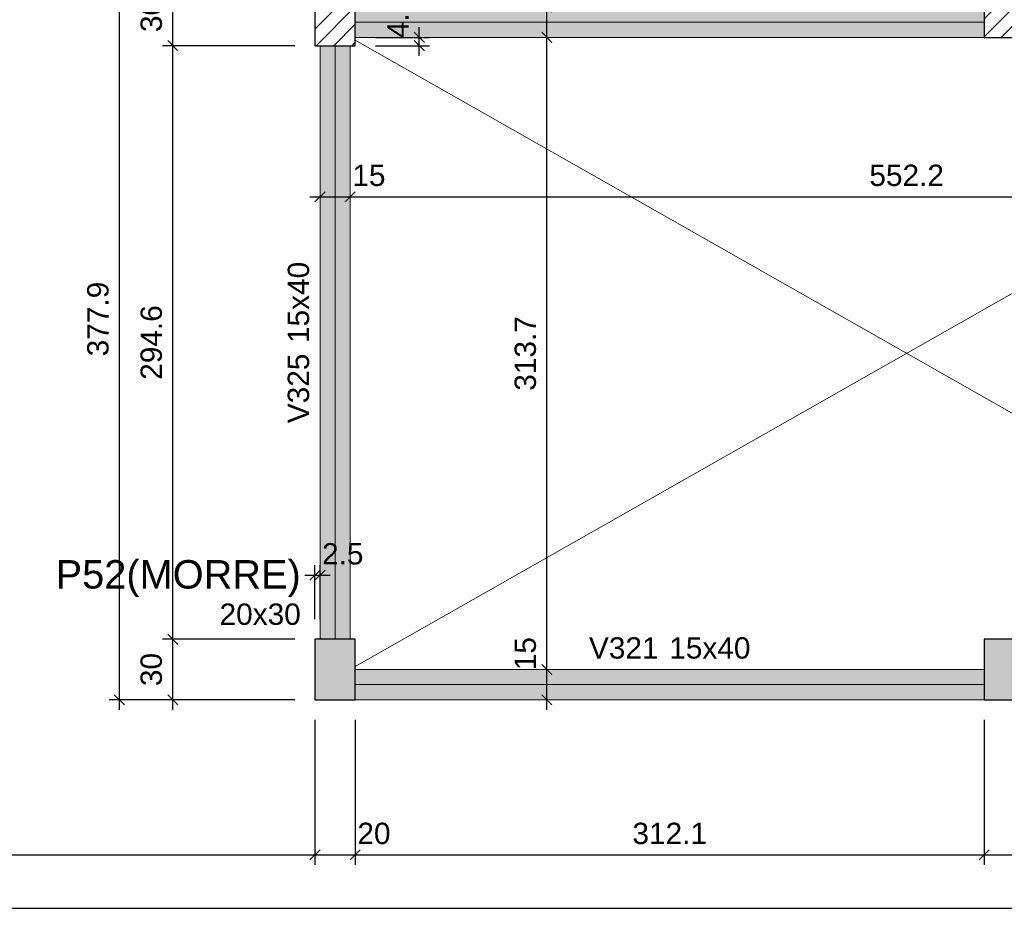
# Model space of a CAD drawing. Header units: millimetres. Extents: x 0 to 119, y 0 to 84.
# Tile 2 of 38: x 25 to 35, y 24 to 33. Entities that reach past the tile are written whole.
import ezdxf

# ---------------------------------------------------------------- set-up
doc = ezdxf.new("R2010")
doc.units = ezdxf.units.MM
doc.header["$MEASUREMENT"] = 0
doc.linetypes.add('NULL', pattern=[0])
doc.layers.get('0').update_dxf_attribs({"lineweight": 18})
for name, color, linetype, lineweight in [('FO-Aberturas', 7, 'Continuous', 5), ('FO-Cotas', 5, 'Continuous', 5), ('FO-Eixos', 5, 'Continuous', 5), ('FO-Hachura pilar que morre', 106, 'Continuous', 5), ('FO-Hachura pilar que passa', 19, 'Continuous', 5), ('FO-Hachura viga', 43, 'Continuous', 5), ('FO-Pilares', 4, 'Continuous', 30), ('FO-Textos das vigas', 7, 'Continuous', 5), ('FO-Textos dos pilares', 7, 'Continuous', 5), ('FO-Vigas', 1, 'Continuous', 20)]:
    doc.layers.add(name, color=color, linetype=linetype, lineweight=lineweight)
doc.styles.add('Arial', font='txt')
doc.dimstyles.new('UM_50.000000', dxfattribs={"dimtxt": 0.18, "dimasz": 0.1, "dimexe": 0.1, "dimexo": 0.2, "dimgap": 0, "dimtad": 1, "dimtih": 1, "dimtoh": 1, "dimdec": 1, "dimlfac": 50, "dimzin": 0, "dimdsep": 46, "dimtxsty": 'Standard', "dimcen": 0.09, "dimdle": 0.1, "dimadec": 1, "dimazin": 2, "dimtfac": 1, "dimtdec": 4, "dimtofl": 0, "dimtmove": 0, "dimatfit": 3, "dimfxl": 1, "dimtolj": 1, "dimarcsym": 0})

# ---------------------------------------------------------------- blocks, each defined once
blk = doc.blocks.new('_Oblique')
at = {"color": 0, "linetype": 'ByBlock', "lineweight": -2}
blk.add_line((-0.5, -0.5), (0.5, 0.5), dxfattribs=at)
blk = doc.blocks.new('*D38')
at = {"layer": 'Defpoints', "color": 0}
for p in [(15.9102, 33.8574), (27.7536, 26.3996), (27.7536, 24.86)]:
    blk.add_point(p, dxfattribs=at)
at = {"layer": 'FO-Cotas', "color": 0, "lineweight": -2}
for p, q in [((15.9102, 33.6574), (15.9102, 24.76)), ((27.7536, 26.1996), (27.7536, 24.76)), ((15.8102, 24.86), (27.8536, 24.86))]:
    blk.add_line(p, q, dxfattribs=at)
at = {"layer": 'FO-Cotas', "color": 0, "lineweight": -2, "xscale": 0.1, "yscale": 0.1, "zscale": 0.1, "rotation": 180}
blk.add_blockref('_Oblique', (15.9102, 24.86), dxfattribs=at)
at = {"layer": 'FO-Cotas', "color": 0, "lineweight": -2, "xscale": 0.1, "yscale": 0.1, "zscale": 0.1}
blk.add_blockref('_Oblique', (27.7536, 24.86), dxfattribs=at)
at = {"layer": 'FO-Cotas', "color": 7, "insert": (21.8319, 25.0718), "char_height": 0.2118, "attachment_point": 5, "style": 'Arial'}
blk.add_mtext('\\A1;592.2', dxfattribs=at)
blk = doc.blocks.new('*D39')
at = {"layer": 'Defpoints', "color": 0}
for p in [(27.7536, 26.3996), (28.1536, 26.3996), (28.1536, 24.86)]:
    blk.add_point(p, dxfattribs=at)
at = {"layer": 'FO-Cotas', "color": 0, "lineweight": -2}
for p, q in [((27.7536, 26.1996), (27.7536, 24.76)), ((28.1536, 26.1996), (28.1536, 24.76)), ((27.6536, 24.86), (28.2536, 24.86))]:
    blk.add_line(p, q, dxfattribs=at)
at = {"layer": 'FO-Cotas', "color": 0, "lineweight": -2, "xscale": 0.1, "yscale": 0.1, "zscale": 0.1, "rotation": 180}
blk.add_blockref('_Oblique', (27.7536, 24.86), dxfattribs=at)
at = {"layer": 'FO-Cotas', "color": 0, "lineweight": -2, "xscale": 0.1, "yscale": 0.1, "zscale": 0.1}
blk.add_blockref('_Oblique', (28.1536, 24.86), dxfattribs=at)
at = {"layer": 'FO-Cotas', "color": 7, "insert": (28.3389, 25.0718), "char_height": 0.2118, "attachment_point": 5, "rotation": 0.00573, "style": 'Arial'}
blk.add_mtext('\\A1;20', dxfattribs=at)
blk = doc.blocks.new('*D40')
at = {"layer": 'Defpoints', "color": 0}
for p in [(28.1536, 26.3996), (34.3948, 26.3996), (34.3948, 24.86)]:
    blk.add_point(p, dxfattribs=at)
at = {"layer": 'FO-Cotas', "color": 0, "lineweight": -2}
for p, q in [((28.1536, 26.1996), (28.1536, 24.76)), ((34.3948, 26.1996), (34.3948, 24.76)), ((28.0536, 24.86), (34.4948, 24.86))]:
    blk.add_line(p, q, dxfattribs=at)
at = {"layer": 'FO-Cotas', "color": 0, "lineweight": -2, "xscale": 0.1, "yscale": 0.1, "zscale": 0.1, "rotation": 180}
blk.add_blockref('_Oblique', (28.1536, 24.86), dxfattribs=at)
at = {"layer": 'FO-Cotas', "color": 0, "lineweight": -2, "xscale": 0.1, "yscale": 0.1, "zscale": 0.1}
blk.add_blockref('_Oblique', (34.3948, 24.86), dxfattribs=at)
at = {"layer": 'FO-Cotas', "color": 7, "insert": (31.2742, 25.0718), "char_height": 0.2118, "attachment_point": 5, "rotation": 0.00573, "style": 'Arial'}
blk.add_mtext('\\A1;312.1', dxfattribs=at)
blk = doc.blocks.new('*D41')
at = {"layer": 'Defpoints', "color": 0}
for p in [(34.3948, 26.3996), (34.7948, 26.3996), (34.7948, 24.86)]:
    blk.add_point(p, dxfattribs=at)
at = {"layer": 'FO-Cotas', "color": 0, "lineweight": -2}
for p, q in [((34.3948, 26.1996), (34.3948, 24.76)), ((34.7948, 26.1996), (34.7948, 24.76)), ((34.2948, 24.86), (34.8948, 24.86))]:
    blk.add_line(p, q, dxfattribs=at)
at = {"layer": 'FO-Cotas', "color": 0, "lineweight": -2, "xscale": 0.1, "yscale": 0.1, "zscale": 0.1, "rotation": 180}
blk.add_blockref('_Oblique', (34.3948, 24.86), dxfattribs=at)
at = {"layer": 'FO-Cotas', "color": 0, "lineweight": -2, "xscale": 0.1, "yscale": 0.1, "zscale": 0.1}
blk.add_blockref('_Oblique', (34.7948, 24.86), dxfattribs=at)
at = {"layer": 'FO-Cotas', "color": 7, "insert": (34.9801, 25.0718), "char_height": 0.2118, "attachment_point": 5, "rotation": 0.00573, "style": 'Arial'}
blk.add_mtext('\\A1;20', dxfattribs=at)
blk = doc.blocks.new('*D54')
at = {"layer": 'Defpoints', "color": 0}
for p in [(15.3102, 33.8574), (84.6108, 26.272), (84.6108, 24.3305)]:
    blk.add_point(p, dxfattribs=at)
at = {"layer": 'FO-Cotas', "color": 0, "lineweight": -2}
for p, q in [((15.3102, 33.6574), (15.3102, 24.2305)), ((84.6108, 26.072), (84.6108, 24.2305)), ((15.2102, 24.3305), (84.7108, 24.3305))]:
    blk.add_line(p, q, dxfattribs=at)
at = {"layer": 'FO-Cotas', "color": 0, "lineweight": -2, "xscale": 0.1, "yscale": 0.1, "zscale": 0.1, "rotation": 180}
blk.add_blockref('_Oblique', (15.3102, 24.3305), dxfattribs=at)
at = {"layer": 'FO-Cotas', "color": 0, "lineweight": -2, "xscale": 0.1, "yscale": 0.1, "zscale": 0.1}
blk.add_blockref('_Oblique', (84.6108, 24.3305), dxfattribs=at)
at = {"layer": 'FO-Cotas', "color": 7, "insert": (49.9605, 24.5423), "char_height": 0.2118, "attachment_point": 5, "style": 'Arial'}
blk.add_mtext('\\A1;3465', dxfattribs=at)
blk = doc.blocks.new('*D56')
at = {"layer": 'Defpoints', "color": 0}
for p in [(26.3416, 26.9996), (27.7536, 26.9996), (27.7536, 26.3996)]:
    blk.add_point(p, dxfattribs=at)
at = {"layer": 'FO-Cotas', "color": 0, "lineweight": -2}
for p, q in [((26.3416, 26.2996), (26.3416, 27.0996)), ((27.5536, 26.9996), (26.2416, 26.9996)), ((27.5536, 26.3996), (26.2416, 26.3996))]:
    blk.add_line(p, q, dxfattribs=at)
at = {"layer": 'FO-Cotas', "color": 0, "lineweight": -2, "xscale": 0.1, "yscale": 0.1, "zscale": 0.1}
for p, rotation in [((26.3416, 26.9996), 90), ((26.3416, 26.3996), 270)]:
    blk.add_blockref('_Oblique', p, dxfattribs=dict(at, rotation=rotation))
at = {"layer": 'FO-Cotas', "color": 7, "insert": (26.1298, 26.6996), "char_height": 0.2118, "attachment_point": 5, "rotation": 90, "style": 'Arial'}
blk.add_mtext('\\A1;30', dxfattribs=at)
blk = doc.blocks.new('*D57')
at = {"layer": 'Defpoints', "color": 0}
for p in [(26.3416, 32.8912), (27.7536, 32.8912), (27.7536, 26.9996)]:
    blk.add_point(p, dxfattribs=at)
at = {"layer": 'FO-Cotas', "color": 0, "lineweight": -2}
for p, q in [((26.3416, 26.8996), (26.3416, 32.9912)), ((27.5536, 32.8912), (26.2416, 32.8912)), ((27.5536, 26.9996), (26.2416, 26.9996))]:
    blk.add_line(p, q, dxfattribs=at)
at = {"layer": 'FO-Cotas', "color": 0, "lineweight": -2, "xscale": 0.1, "yscale": 0.1, "zscale": 0.1}
for p, rotation in [((26.3416, 32.8912), 90), ((26.3416, 26.9996), 270)]:
    blk.add_blockref('_Oblique', p, dxfattribs=dict(at, rotation=rotation))
at = {"layer": 'FO-Cotas', "color": 7, "insert": (26.1298, 29.9454), "char_height": 0.2118, "attachment_point": 5, "rotation": 90, "style": 'Arial'}
blk.add_mtext('\\A1;294.6', dxfattribs=at)
blk = doc.blocks.new('*D58')
at = {"layer": 'Defpoints', "color": 0}
for p in [(26.3416, 33.4912), (27.7536, 33.4912), (27.7536, 32.8912)]:
    blk.add_point(p, dxfattribs=at)
at = {"layer": 'FO-Cotas', "color": 0, "lineweight": -2}
for p, q in [((26.3416, 32.7912), (26.3416, 33.5912)), ((27.5536, 33.4912), (26.2416, 33.4912)), ((27.5536, 32.8912), (26.2416, 32.8912))]:
    blk.add_line(p, q, dxfattribs=at)
at = {"layer": 'FO-Cotas', "color": 0, "lineweight": -2, "xscale": 0.1, "yscale": 0.1, "zscale": 0.1}
for p, rotation in [((26.3416, 33.4912), 90), ((26.3416, 32.8912), 270)]:
    blk.add_blockref('_Oblique', p, dxfattribs=dict(at, rotation=rotation))
at = {"layer": 'FO-Cotas', "color": 7, "insert": (26.1298, 33.1912), "char_height": 0.2118, "attachment_point": 5, "rotation": 90, "style": 'Arial'}
blk.add_mtext('\\A1;30', dxfattribs=at)
blk = doc.blocks.new('*D70')
at = {"layer": 'Defpoints', "color": 0}
for p in [(25.8121, 33.9574), (26.3416, 33.9574), (27.7536, 26.3996)]:
    blk.add_point(p, dxfattribs=at)
at = {"layer": 'FO-Cotas', "color": 0, "lineweight": -2}
for p, q in [((25.8121, 26.2996), (25.8121, 34.0574)), ((26.1416, 33.9574), (25.7121, 33.9574)), ((27.5536, 26.3996), (25.7121, 26.3996))]:
    blk.add_line(p, q, dxfattribs=at)
at = {"layer": 'FO-Cotas', "color": 0, "lineweight": -2, "xscale": 0.1, "yscale": 0.1, "zscale": 0.1}
for p, rotation in [((25.8121, 33.9574), 90), ((25.8121, 26.3996), 270)]:
    blk.add_blockref('_Oblique', p, dxfattribs=dict(at, rotation=rotation))
at = {"layer": 'FO-Cotas', "color": 7, "insert": (25.6003, 30.1785), "char_height": 0.2118, "attachment_point": 5, "rotation": 90, "style": 'Arial'}
blk.add_mtext('\\A1;377.9', dxfattribs=at)
blk = doc.blocks.new('*D108')
at = {"layer": 'Defpoints', "color": 0}
for p in [(27.8036, 31.3912), (28.1036, 31.3912), (28.1036, 31.3912)]:
    blk.add_point(p, dxfattribs=at)
at = {"layer": 'FO-Cotas', "color": 0, "lineweight": -2}
blk.add_line((27.7036, 31.3912), (28.2036, 31.3912), dxfattribs=at)
at = {"layer": 'FO-Cotas', "color": 0, "lineweight": -2, "xscale": 0.1, "yscale": 0.1, "zscale": 0.1, "rotation": 180}
blk.add_blockref('_Oblique', (27.8036, 31.3912), dxfattribs=at)
at = {"layer": 'FO-Cotas', "color": 0, "lineweight": -2, "xscale": 0.1, "yscale": 0.1, "zscale": 0.1}
blk.add_blockref('_Oblique', (28.1036, 31.3912), dxfattribs=at)
at = {"layer": 'FO-Cotas', "color": 7, "insert": (28.2889, 31.603), "char_height": 0.2118, "attachment_point": 5, "rotation": 0.00573, "style": 'Arial'}
blk.add_mtext('\\A1;15', dxfattribs=at)
blk = doc.blocks.new('*D109')
at = {"layer": 'Defpoints', "color": 0}
for p in [(28.1036, 31.3912), (39.1476, 31.3912), (39.1476, 31.3912)]:
    blk.add_point(p, dxfattribs=at)
at = {"layer": 'FO-Cotas', "color": 0, "lineweight": -2}
blk.add_line((28.0036, 31.3912), (39.2476, 31.3912), dxfattribs=at)
at = {"layer": 'FO-Cotas', "color": 0, "lineweight": -2, "xscale": 0.1, "yscale": 0.1, "zscale": 0.1, "rotation": 180}
blk.add_blockref('_Oblique', (28.1036, 31.3912), dxfattribs=at)
at = {"layer": 'FO-Cotas', "color": 0, "lineweight": -2, "xscale": 0.1, "yscale": 0.1, "zscale": 0.1}
blk.add_blockref('_Oblique', (39.1476, 31.3912), dxfattribs=at)
at = {"layer": 'FO-Cotas', "color": 7, "insert": (33.6256, 31.603), "char_height": 0.2118, "attachment_point": 5, "rotation": 0.00573, "style": 'Arial'}
blk.add_mtext('\\A1;552.2', dxfattribs=at)
blk = doc.blocks.new('*D160')
at = {"layer": 'Defpoints', "color": 0}
for p in [(30.0536, 26.6996), (30.0536, 26.6996), (30.0536, 26.3996)]:
    blk.add_point(p, dxfattribs=at)
at = {"layer": 'FO-Cotas', "color": 0, "lineweight": -2}
blk.add_line((30.0536, 26.2996), (30.0536, 26.7996), dxfattribs=at)
at = {"layer": 'FO-Cotas', "color": 0, "lineweight": -2, "xscale": 0.1, "yscale": 0.1, "zscale": 0.1}
for p, rotation in [((30.0536, 26.6996), 90), ((30.0536, 26.3996), 270)]:
    blk.add_blockref('_Oblique', p, dxfattribs=dict(at, rotation=rotation))
at = {"layer": 'FO-Cotas', "color": 7, "insert": (29.8418, 26.8569), "char_height": 0.2118, "attachment_point": 5, "rotation": 90, "style": 'Arial'}
blk.add_mtext('\\A1;15', dxfattribs=at)
blk = doc.blocks.new('*D161')
at = {"layer": 'Defpoints', "color": 0}
for p in [(30.0536, 32.9742), (30.0536, 32.9742), (30.0536, 26.6996)]:
    blk.add_point(p, dxfattribs=at)
at = {"layer": 'FO-Cotas', "color": 0, "lineweight": -2}
blk.add_line((30.0536, 26.5996), (30.0536, 33.0742), dxfattribs=at)
at = {"layer": 'FO-Cotas', "color": 0, "lineweight": -2, "xscale": 0.1, "yscale": 0.1, "zscale": 0.1}
for p, rotation in [((30.0536, 32.9742), 90), ((30.0536, 26.6996), 270)]:
    blk.add_blockref('_Oblique', p, dxfattribs=dict(at, rotation=rotation))
at = {"layer": 'FO-Cotas', "color": 7, "insert": (29.8418, 29.8369), "char_height": 0.2118, "attachment_point": 5, "rotation": 90, "style": 'Arial'}
blk.add_mtext('\\A1;313.7', dxfattribs=at)
blk = doc.blocks.new('*D162')
at = {"layer": 'Defpoints', "color": 0}
for p in [(30.0536, 33.2742), (30.0536, 33.2742), (30.0536, 32.9742)]:
    blk.add_point(p, dxfattribs=at)
at = {"layer": 'FO-Cotas', "color": 0, "lineweight": -2}
blk.add_line((30.0536, 32.8742), (30.0536, 33.3742), dxfattribs=at)
at = {"layer": 'FO-Cotas', "color": 0, "lineweight": -2, "xscale": 0.1, "yscale": 0.1, "zscale": 0.1}
for p, rotation in [((30.0536, 33.2742), 90), ((30.0536, 32.9742), 270)]:
    blk.add_blockref('_Oblique', p, dxfattribs=dict(at, rotation=rotation))
at = {"layer": 'FO-Cotas', "color": 7, "insert": (29.8418, 33.4315), "char_height": 0.2118, "attachment_point": 5, "rotation": 90, "style": 'Arial'}
blk.add_mtext('\\A1;15', dxfattribs=at)
blk = doc.blocks.new('*D209')
at = {"layer": 'Defpoints', "color": 0}
for p in [(27.8036, 27.635), (27.7536, 26.9996), (27.8036, 26.9996)]:
    blk.add_point(p, dxfattribs=at)
at = {"layer": 'FO-Cotas', "color": 0, "lineweight": -2}
for p, q in [((27.7536, 27.1996), (27.7536, 27.735)), ((27.8036, 27.1996), (27.8036, 27.735)), ((27.6536, 27.635), (27.9036, 27.635))]:
    blk.add_line(p, q, dxfattribs=at)
at = {"layer": 'FO-Cotas', "color": 0, "lineweight": -2, "xscale": 0.1, "yscale": 0.1, "zscale": 0.1, "rotation": 180}
blk.add_blockref('_Oblique', (27.7536, 27.635), dxfattribs=at)
at = {"layer": 'FO-Cotas', "color": 0, "lineweight": -2, "xscale": 0.1, "yscale": 0.1, "zscale": 0.1}
blk.add_blockref('_Oblique', (27.8036, 27.635), dxfattribs=at)
at = {"layer": 'FO-Cotas', "color": 7, "insert": (28.0292, 27.8468), "char_height": 0.2118, "attachment_point": 5, "rotation": 0.00573, "style": 'Arial'}
blk.add_mtext('\\A1;2.5', dxfattribs=at)
blk = doc.blocks.new('*D235')
at = {"layer": 'Defpoints', "color": 0}
for p in [(28.1536, 32.9742), (28.789, 32.9742), (28.1536, 32.8912)]:
    blk.add_point(p, dxfattribs=at)
at = {"layer": 'FO-Cotas', "color": 0, "lineweight": -2}
for p, q in [((28.789, 32.7912), (28.789, 33.0742)), ((28.3536, 32.9742), (28.889, 32.9742)), ((28.3536, 32.8912), (28.889, 32.8912))]:
    blk.add_line(p, q, dxfattribs=at)
at = {"layer": 'FO-Cotas', "color": 0, "lineweight": -2, "xscale": 0.1, "yscale": 0.1, "zscale": 0.1}
for p, rotation in [((28.789, 32.9742), 90), ((28.789, 32.8912), 270)]:
    blk.add_blockref('_Oblique', p, dxfattribs=dict(at, rotation=rotation))
at = {"layer": 'FO-Cotas', "color": 7, "insert": (28.5772, 33.1718), "char_height": 0.2118, "attachment_point": 5, "rotation": 90, "style": 'Arial'}
blk.add_mtext('\\A1;4.2', dxfattribs=at)

msp = doc.modelspace()

# ---------------------------------------------------------------- hatches: boundary and pattern name
at = {"layer": 'FO-Hachura pilar que morre', "linetype": 'Continuous'}
for points in [[(28.1536, 26.9996), (27.9536, 26.9996), (27.7536, 26.9996), (27.7536, 26.6996), (27.7536, 26.3996), (27.9536, 26.3996), (28.1536, 26.3996), (28.1536, 26.6996)], [(34.3948, 26.3996), (34.5948, 26.3996), (34.7948, 26.3996), (34.7948, 26.6996), (34.7948, 26.9996), (34.5948, 26.9996), (34.3948, 26.9996), (34.3948, 26.6996)]]:
    msp.add_hatch(color=106, dxfattribs=at).paths.add_polyline_path(points)
at = {"layer": 'FO-Hachura pilar que passa', "linetype": 'Continuous'}
h = msp.add_hatch(dxfattribs=at)
h.set_pattern_fill('ANSI31', color=19, style=0)
h.paths.add_polyline_path([(34.3948, 32.9742), (34.5948, 32.9742), (34.7948, 32.9742), (34.7948, 33.2742), (34.7948, 33.5742), (34.5948, 33.5742), (34.3948, 33.5742), (34.3948, 33.2742)])
h = msp.add_hatch(dxfattribs=at)
h.set_pattern_fill('ANSI31', color=19, style=0)
h.paths.add_polyline_path([(27.7536, 32.8912), (27.9536, 32.8912), (28.1536, 32.8912), (28.1536, 33.1912), (28.1536, 33.4912), (27.9536, 33.4912), (27.7536, 33.4912), (27.7536, 33.1912)])
at = {"layer": 'FO-Hachura viga', "linetype": 'Continuous'}
for points in [[(34.3948, 33.2744), (34.3948, 33.2744), (28.1538, 33.2744), (28.1538, 32.9744), (34.3948, 32.9744), (34.3948, 33.2744)], [(28.1036, 32.8912), (28.1036, 32.8912), (27.8038, 32.8912), (27.8038, 26.9996), (28.1036, 26.9996), (28.1036, 32.8912)], [(34.3948, 26.6998), (34.3948, 26.6998), (28.1538, 26.6998), (28.1538, 26.3996), (34.3948, 26.3996), (34.3948, 26.6998)]]:
    msp.add_hatch(color=43, dxfattribs=at).paths.add_polyline_path(points)

# ---------------------------------------------------------------- linework, layer by layer
at = {"layer": 'FO-Aberturas'}
for p, q in [((39.1476, 32.9742), (28.1536, 26.7282)), ((39.1476, 26.6992), (28.1536, 32.9462))]:
    msp.add_line(p, q, dxfattribs=at)
at = {"layer": 'FO-Eixos'}
for p, q in [((28.1536, 33.1242), (34.3948, 33.1242)), ((27.9536, 26.9996), (27.9536, 32.8912)), ((28.1536, 26.5496), (34.3948, 26.5496))]:
    msp.add_line(p, q, dxfattribs=at)
at = {"layer": 'FO-Pilares'}
for points in [[(34.3948, 32.9742), (34.5948, 32.9742), (34.7948, 32.9742), (34.7948, 33.2742), (34.7948, 33.5742), (34.5948, 33.5742), (34.3948, 33.5742), (34.3948, 33.2742), (34.3948, 32.9742)], [(27.7536, 32.8912), (27.9536, 32.8912), (28.1536, 32.8912), (28.1536, 33.1912), (28.1536, 33.4912), (27.9536, 33.4912), (27.7536, 33.4912), (27.7536, 33.1912), (27.7536, 32.8912)], [(28.1536, 26.9996), (27.9536, 26.9996), (27.7536, 26.9996), (27.7536, 26.6996), (27.7536, 26.3996), (27.9536, 26.3996), (28.1536, 26.3996), (28.1536, 26.6996), (28.1536, 26.9996)], [(34.3948, 26.3996), (34.5948, 26.3996), (34.7948, 26.3996), (34.7948, 26.6996), (34.7948, 26.9996), (34.5948, 26.9996), (34.3948, 26.9996), (34.3948, 26.6996), (34.3948, 26.3996)]]:
    msp.add_lwpolyline(points, close=True, dxfattribs=at)
at = {"layer": 'FO-Vigas'}
for p, q in [((28.1536, 32.9742), (34.3948, 32.9742)), ((27.8036, 26.9996), (27.8036, 32.8912)), ((28.1036, 26.9996), (28.1036, 32.8912)), ((28.1536, 26.6996), (34.3948, 26.6996)), ((28.1536, 26.3996), (34.3948, 26.3996))]:
    msp.add_line(p, q, dxfattribs=at)

# ---------------------------------------------------------------- texts
at = {"layer": 'FO-Textos das vigas', "linetype": 'NULL', "char_height": 0.2118, "rotation": 90.00021, "line_spacing_factor": 0.798, "style": 'Arial'}
for s, insert, width, attachment_point in [('15x40', (27.6977, 29.9402), 1.580273, 7), ('V325', (27.6977, 29.8352), 1.354561, 9)]:
    msp.add_mtext(s, dxfattribs=dict(at, insert=insert, width=width, attachment_point=attachment_point))
at = {"layer": 'FO-Textos das vigas', "linetype": 'NULL', "char_height": 0.2118, "line_spacing_factor": 0.798, "style": 'Arial'}
for s, insert, width, attachment_point in [('V321', (31.1636, 26.8051), 1.354561, 9), ('15x40', (31.2696, 26.8051), 1.580273, 7)]:
    msp.add_mtext(s, dxfattribs=dict(at, insert=insert, width=width, attachment_point=attachment_point))
at = {"layer": 'FO-Textos dos pilares', "linetype": 'NULL', "attachment_point": 9, "line_spacing_factor": 0.798, "style": 'Arial'}
for s, insert, char_height, width in [('P52(MORRE)', (27.6126, 27.4182), 0.2824, 4.810635), ('20x30', (27.6126, 27.1401), 0.2118, 1.580273)]:
    msp.add_mtext(s, dxfattribs=dict(at, insert=insert, char_height=char_height, width=width))

# ---------------------------------------------------------------- dimensions: what is measured, and where the dimension line sits
at = {"layer": 'FO-Cotas'}
for base, p1, p2, override, picture, middle in [((25.8121, 33.9574), (27.7536, 26.3996), (26.3416, 33.9574), {"dimtxt": 0.2118, "dimasz": 0.1, "dimexe": 0.1, "dimexo": 0.2, "dimtad": 1, "dimtih": 0, "dimtoh": 0, "dimdec": 1, "dimlfac": 50, "dimzin": 8, "dimtxsty": 'Arial', "dimblk": 'Oblique', "dimblk1": 'Oblique', "dimblk2": 'Oblique', "dimsah": 1, "dimdle": 0.1, "dimse1": 0, "dimse2": 0, "dimclrt": 7, "dimadec": 1, "dimazin": 3, "dimtmove": 2, "dimldrblk": 'Oblique'}, '*D70', (25.6003, 30.1785)), ((26.3416, 33.4912), (27.7536, 32.8912), (27.7536, 33.4912), {"dimtxt": 0.2118, "dimasz": 0.1, "dimexe": 0.1, "dimexo": 0.2, "dimtad": 1, "dimtih": 0, "dimtoh": 0, "dimdec": 1, "dimlfac": 50, "dimzin": 8, "dimtxsty": 'Arial', "dimblk": 'Oblique', "dimblk1": 'Oblique', "dimblk2": 'Oblique', "dimsah": 1, "dimdle": 0.1, "dimse1": 0, "dimse2": 0, "dimclrt": 7, "dimadec": 1, "dimazin": 3, "dimtmove": 2, "dimldrblk": 'Oblique'}, '*D58', (26.1298, 33.1912)), ((30.0536, 33.2742), (30.0536, 32.9742), (30.0536, 33.2742), {"dimtxt": 0.2118, "dimasz": 0.1, "dimexe": 0.1, "dimexo": 0.2, "dimtad": 1, "dimtih": 0, "dimtoh": 0, "dimdec": 1, "dimlfac": 50, "dimzin": 8, "dimtxsty": 'Arial', "dimblk": 'Oblique', "dimblk1": 'Oblique', "dimblk2": 'Oblique', "dimsah": 1, "dimdle": 0.1, "dimse1": 1, "dimse2": 1, "dimclrt": 7, "dimadec": 1, "dimazin": 3, "dimtmove": 2, "dimldrblk": 'Oblique'}, '*D162', (29.8418, 33.4315)), ((28.7890090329, 32.9742077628), (28.1536090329, 32.8912077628), (28.1536090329, 32.9742077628), {"dimtxt": 0.2118, "dimasz": 0.1, "dimexe": 0.1, "dimexo": 0.2, "dimtad": 1, "dimtih": 0, "dimtoh": 0, "dimdec": 1, "dimlfac": 50, "dimzin": 8, "dimtxsty": 'Arial', "dimblk": 'Oblique', "dimblk1": 'Oblique', "dimblk2": 'Oblique', "dimsah": 1, "dimdle": 0.1, "dimse1": 0, "dimse2": 0, "dimclrt": 7, "dimadec": 1, "dimazin": 3, "dimtmove": 2, "dimldrblk": 'Oblique'}, '*D235', (28.5772090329, 33.1717835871)), ((30.0536, 32.9742), (30.0536, 26.6996), (30.0536, 32.9742), {"dimtxt": 0.2118, "dimasz": 0.1, "dimexe": 0.1, "dimexo": 0.2, "dimtad": 1, "dimtih": 0, "dimtoh": 0, "dimdec": 1, "dimlfac": 50, "dimzin": 8, "dimtxsty": 'Arial', "dimblk": 'Oblique', "dimblk1": 'Oblique', "dimblk2": 'Oblique', "dimsah": 1, "dimdle": 0.1, "dimse1": 1, "dimse2": 1, "dimclrt": 7, "dimadec": 1, "dimazin": 3, "dimtmove": 2, "dimldrblk": 'Oblique'}, '*D161', (29.8418, 29.8369)), ((26.3416, 32.8912), (27.7536, 26.9996), (27.7536, 32.8912), {"dimtxt": 0.2118, "dimasz": 0.1, "dimexe": 0.1, "dimexo": 0.2, "dimtad": 1, "dimtih": 0, "dimtoh": 0, "dimdec": 1, "dimlfac": 50, "dimzin": 8, "dimtxsty": 'Arial', "dimblk": 'Oblique', "dimblk1": 'Oblique', "dimblk2": 'Oblique', "dimsah": 1, "dimdle": 0.1, "dimse1": 0, "dimse2": 0, "dimclrt": 7, "dimadec": 1, "dimazin": 3, "dimtmove": 2, "dimldrblk": 'Oblique'}, '*D57', (26.1298, 29.9454)), ((26.3416, 26.9996), (27.7536, 26.3996), (27.7536, 26.9996), {"dimtxt": 0.2118, "dimasz": 0.1, "dimexe": 0.1, "dimexo": 0.2, "dimtad": 1, "dimtih": 0, "dimtoh": 0, "dimdec": 1, "dimlfac": 50, "dimzin": 8, "dimtxsty": 'Arial', "dimblk": 'Oblique', "dimblk1": 'Oblique', "dimblk2": 'Oblique', "dimsah": 1, "dimdle": 0.1, "dimse1": 0, "dimse2": 0, "dimclrt": 7, "dimadec": 1, "dimazin": 3, "dimtmove": 2, "dimldrblk": 'Oblique'}, '*D56', (26.1298, 26.6996)), ((30.0536, 26.6996), (30.0536, 26.3996), (30.0536, 26.6996), {"dimtxt": 0.2118, "dimasz": 0.1, "dimexe": 0.1, "dimexo": 0.2, "dimtad": 1, "dimtih": 0, "dimtoh": 0, "dimdec": 1, "dimlfac": 50, "dimzin": 8, "dimtxsty": 'Arial', "dimblk": 'Oblique', "dimblk1": 'Oblique', "dimblk2": 'Oblique', "dimsah": 1, "dimdle": 0.1, "dimse1": 1, "dimse2": 1, "dimclrt": 7, "dimadec": 1, "dimazin": 3, "dimtmove": 2, "dimldrblk": 'Oblique'}, '*D160', (29.8418, 26.8569))]:
    dim = msp.add_linear_dim(base=base, p1=p1, p2=p2, angle=90, dimstyle='UM_50.000000', override=override, dxfattribs=at)
    dim.commit()
    dim.dimension.update_dxf_attribs({"geometry": picture, "text_midpoint": middle, "dimtype": 160, "text_rotation": 90})
for base, p1, p2, picture, middle in [((84.6108, 24.3305), (15.3102, 33.8574), (84.6108, 26.272), '*D54', (49.9605, 24.5423)), ((27.7536, 24.86), (15.9102, 33.8574), (27.7536, 26.3996), '*D38', (21.8319, 25.0718))]:
    dim = msp.add_linear_dim(base=base, p1=p1, p2=p2, dimstyle='UM_50.000000', override={"dimtxt": 0.2118, "dimasz": 0.1, "dimexe": 0.1, "dimexo": 0.2, "dimtad": 1, "dimtih": 0, "dimtoh": 0, "dimdec": 1, "dimlfac": 50, "dimzin": 8, "dimtxsty": 'Arial', "dimblk": 'Oblique', "dimblk1": 'Oblique', "dimblk2": 'Oblique', "dimsah": 1, "dimdle": 0.1, "dimse1": 0, "dimse2": 0, "dimclrt": 7, "dimadec": 1, "dimazin": 3, "dimtmove": 2, "dimldrblk": 'Oblique'}, dxfattribs=at)
    dim.commit()
    dim.dimension.update_dxf_attribs({"geometry": picture, "text_midpoint": middle, "dimtype": 160})
for base, p1, p2, override, picture, middle in [((28.1036, 31.3912), (27.8036, 31.3912), (28.1036, 31.3912), {"dimtxt": 0.2118, "dimasz": 0.1, "dimexe": 0.1, "dimexo": 0.2, "dimtad": 1, "dimtih": 0, "dimtoh": 0, "dimdec": 1, "dimlfac": 50, "dimzin": 8, "dimtxsty": 'Arial', "dimblk": 'Oblique', "dimblk1": 'Oblique', "dimblk2": 'Oblique', "dimsah": 1, "dimdle": 0.1, "dimse1": 1, "dimse2": 1, "dimclrt": 7, "dimadec": 1, "dimazin": 3, "dimtmove": 2, "dimldrblk": 'Oblique'}, '*D108', (28.2889, 31.603)), ((39.1476, 31.3912), (28.1036, 31.3912), (39.1476, 31.3912), {"dimtxt": 0.2118, "dimasz": 0.1, "dimexe": 0.1, "dimexo": 0.2, "dimtad": 1, "dimtih": 0, "dimtoh": 0, "dimdec": 1, "dimlfac": 50, "dimzin": 8, "dimtxsty": 'Arial', "dimblk": 'Oblique', "dimblk1": 'Oblique', "dimblk2": 'Oblique', "dimsah": 1, "dimdle": 0.1, "dimse1": 1, "dimse2": 1, "dimclrt": 7, "dimadec": 1, "dimazin": 3, "dimtmove": 2, "dimldrblk": 'Oblique'}, '*D109', (33.6256, 31.603)), ((27.8036, 27.635), (27.7536, 26.9996), (27.8036, 26.9996), {"dimtxt": 0.2118, "dimasz": 0.1, "dimexe": 0.1, "dimexo": 0.2, "dimtad": 1, "dimtih": 0, "dimtoh": 0, "dimdec": 1, "dimlfac": 50, "dimzin": 8, "dimtxsty": 'Arial', "dimblk": 'Oblique', "dimblk1": 'Oblique', "dimblk2": 'Oblique', "dimsah": 1, "dimdle": 0.1, "dimse1": 0, "dimse2": 0, "dimclrt": 7, "dimadec": 1, "dimazin": 3, "dimtmove": 2, "dimldrblk": 'Oblique'}, '*D209', (28.0292, 27.8468)), ((28.1536, 24.86), (27.7536, 26.3996), (28.1536, 26.3996), {"dimtxt": 0.2118, "dimasz": 0.1, "dimexe": 0.1, "dimexo": 0.2, "dimtad": 1, "dimtih": 0, "dimtoh": 0, "dimdec": 1, "dimlfac": 50, "dimzin": 8, "dimtxsty": 'Arial', "dimblk": 'Oblique', "dimblk1": 'Oblique', "dimblk2": 'Oblique', "dimsah": 1, "dimdle": 0.1, "dimse1": 0, "dimse2": 0, "dimclrt": 7, "dimadec": 1, "dimazin": 3, "dimtmove": 2, "dimldrblk": 'Oblique'}, '*D39', (28.3389, 25.0718)), ((34.3948, 24.86), (28.1536, 26.3996), (34.3948, 26.3996), {"dimtxt": 0.2118, "dimasz": 0.1, "dimexe": 0.1, "dimexo": 0.2, "dimtad": 1, "dimtih": 0, "dimtoh": 0, "dimdec": 1, "dimlfac": 50, "dimzin": 8, "dimtxsty": 'Arial', "dimblk": 'Oblique', "dimblk1": 'Oblique', "dimblk2": 'Oblique', "dimsah": 1, "dimdle": 0.1, "dimse1": 0, "dimse2": 0, "dimclrt": 7, "dimadec": 1, "dimazin": 3, "dimtmove": 2, "dimldrblk": 'Oblique'}, '*D40', (31.2742, 25.0718)), ((34.7948, 24.86), (34.3948, 26.3996), (34.7948, 26.3996), {"dimtxt": 0.2118, "dimasz": 0.1, "dimexe": 0.1, "dimexo": 0.2, "dimtad": 1, "dimtih": 0, "dimtoh": 0, "dimdec": 1, "dimlfac": 50, "dimzin": 8, "dimtxsty": 'Arial', "dimblk": 'Oblique', "dimblk1": 'Oblique', "dimblk2": 'Oblique', "dimsah": 1, "dimdle": 0.1, "dimse1": 0, "dimse2": 0, "dimclrt": 7, "dimadec": 1, "dimazin": 3, "dimtmove": 2, "dimldrblk": 'Oblique'}, '*D41', (34.9801, 25.0718))]:
    dim = msp.add_linear_dim(base=base, p1=p1, p2=p2, dimstyle='UM_50.000000', override=override, dxfattribs=at)
    dim.commit()
    dim.dimension.update_dxf_attribs({"geometry": picture, "text_midpoint": middle, "dimtype": 160, "text_rotation": 0.00573})

doc.saveas('drawing.dxf')
